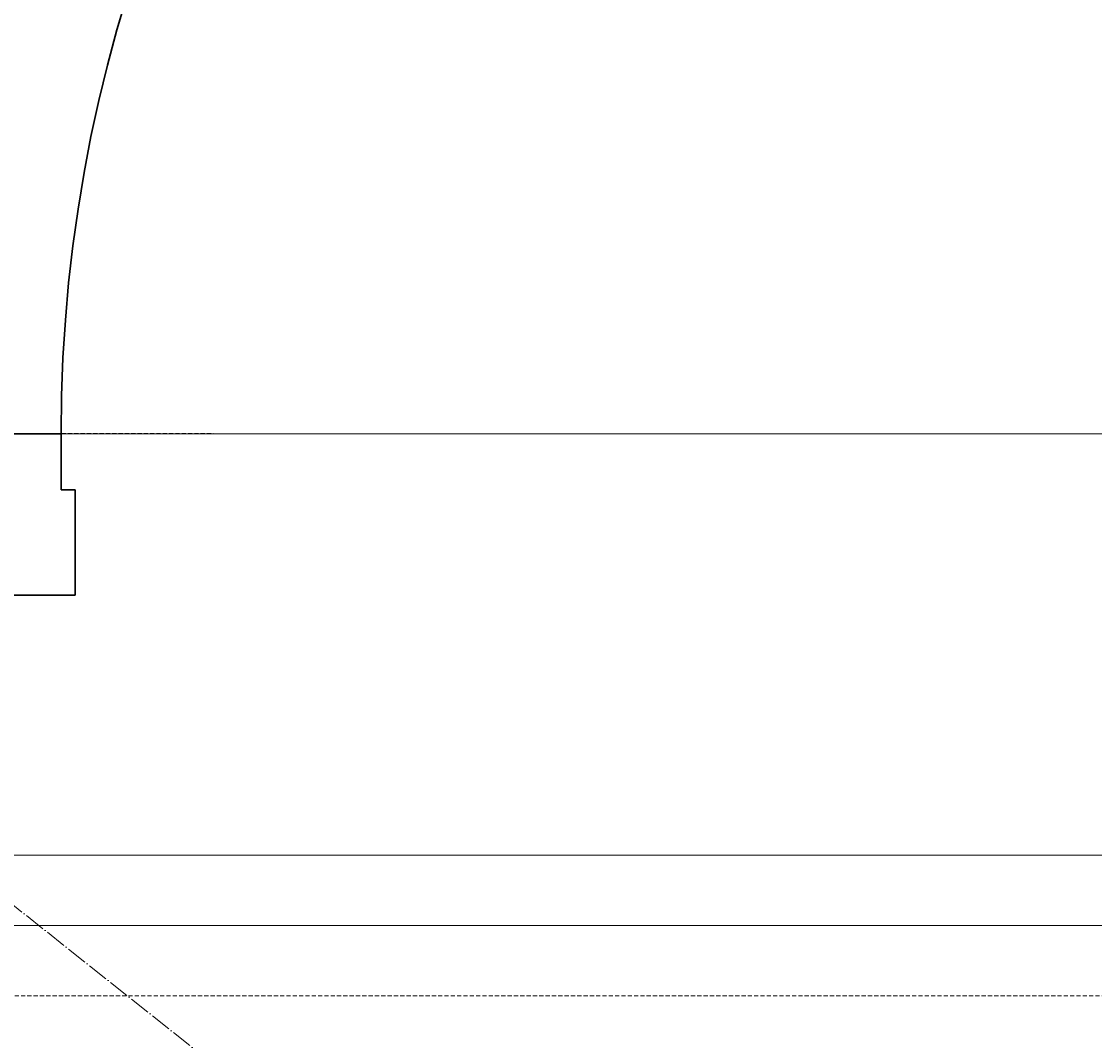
# Model space of a CAD drawing. Header units: millimetres. Extents: x -111 to 116289, y -9307 to 73893.
# Tile 65 of 128: x 44470 to 45234, y 36482 to 37207. Entities that reach past the tile are written whole.
import ezdxf
from ezdxf.enums import TextEntityAlignment as Align

# ---------------------------------------------------------------- set-up
doc = ezdxf.new("R2018")
doc.units = ezdxf.units.MM
doc.linetypes.add('ADSK_Сверху', pattern=[4.5, 3, -1.5])
doc.linetypes.add('Штрихпунктир 15 х 2 х 2 мм', pattern=[19, 15, -2, 0, -2])
for name, color, linetype, lineweight in [('Двери', 7, 'Continuous', 18), ('Каркас_Импост', 7, 'Continuous', 30), ('КИП_выноска', 6, 'Continuous', 25), ('Лестницы', 7, 'Continuous', 18), ('Оси', 7, 'Continuous', 9), ('Панель', 7, 'Continuous', 30), ('Перекрытия', 7, 'Continuous', 18)]:
    doc.layers.add(name, color=color, linetype=linetype, lineweight=lineweight)
doc.styles.add('GOST 2.304', font='simplex.shx', dxfattribs={"width": 0.65, "oblique": 15})
doc.styles.get("Standard").update_dxf_attribs({"font": 'arial.ttf'})

# ---------------------------------------------------------------- blocks, each defined once
blk = doc.blocks.new('101_Дверь_Однопольная - _ПЧ_Мет_1000х2000_ЛК_EIS60_Л-3419452-Оборудование_B2_-11_400__На лист секция 5_-11_400')
at = {"layer": 'Каркас_Импост', "color": 253, "true_color": 0xaaaaaa}
for p, q in [((-525, 150), (-585, 150)), ((-525, 110), (-525, 150)), ((-515, 110), (-525, 110)), ((-515, 35), (-515, 110)), ((-585, 35), (-515, 35))]:
    blk.add_line(p, q, dxfattribs=at)
at = {"layer": 'Панель', "color": 253, "true_color": 0xaaaaaa}
blk.add_arc((525, 150), 1050, 90, 180, dxfattribs=at)
blk = doc.blocks.new('135_SLK_GD_AR_rvt-1-Оборудование_B2_-11_400__На лист секция 5_-11_400')
at = {"layer": 'Лестницы', "color": 253, "linetype": 'ADSK_Сверху', "true_color": 0xaaaaaa}
for p, q in [((-13036159.74, -9294500.19), (-13033859.74, -9294500.31)), ((-13036159.74, -9294500.19), (-13033859.74, -9294500.31)), ((-13035459.66, -9294900.31), (-13033859.78, -9294900.31))]:
    blk.add_line(p, q, dxfattribs=at)
at = {"layer": 'Перекрытия', "color": 253, "true_color": 0xaaaaaa}
for p, q in [((-13034074.66, -9294500.31), (-13035084.66, -9294500.31)), ((-13035084.66, -9294500.31), (-13034074.66, -9294500.31)), ((-13035159.66, -9294800.31), (-13033959.66, -9294800.31)), ((-13033344.66, -9294850.31), (-13036959.66, -9294850.31))]:
    blk.add_line(p, q, dxfattribs=at)
at = {"layer": 'Двери', "color": 253, "lineweight": 18, "true_color": 0xaaaaaa}
blk.add_blockref('101_Дверь_Однопольная - _ПЧ_Мет_1000х2000_ЛК_EIS60_Л-3419452-Оборудование_B2_-11_400__На лист секция 5_-11_400', (-13034559.66, -9294650.31), dxfattribs=at)
blk = doc.blocks.new('135_SLK_GD_KR_rvt-1-Оборудование_B2_-11_400__На лист секция 5_-11_400')
at = {"layer": 'Оси', "color": 254, "linetype": 'Штрихпунктир 15 х 2 х 2 мм', "true_color": 0xcccccc}
blk.add_line((-13040296.17, -9290717.46), (-13019562.09, -9307210.09), dxfattribs=at)
blk = doc.blocks.new('A$Cffbd38bb')
at = {"lineweight": 5}
for name in ['135_SLK_GD_KR_rvt-1-Оборудование_B2_-11_400__На лист секция 5_-11_400', '135_SLK_GD_AR_rvt-1-Оборудование_B2_-11_400__На лист секция 5_-11_400']:
    blk.add_blockref(name, (13077777.11, 9330329.76), dxfattribs=at)
blk = doc.blocks.new('*U190')
at = {"color": 0, "linetype": 'Continuous', "lineweight": 30, "ltscale": 75, "width": 0.85, "flags": 104}
blk.add_attdef('ПРИМЕЧАНИЕ_1', text='', height=2.5, dxfattribs=at).set_placement((8, 3.6106), align=Align.BOTTOM_CENTER)
at = {"color": 0, "lineweight": 30, "style": 'GOST 2.304', "width": 0.85}
for tag, p in [('ИМЯ_КАБЕЛЯ_1', (8, -2.5)), ('ИМЯ_КАБЕЛЯ_2', (8, -7.5)), ('ИМЯ_КАБЕЛЯ_3', (8, -12.5)), ('ИМЯ_КАБЕЛЯ_4', (8, -17.5)), ('ИМЯ_КАБЕЛЯ_5', (8, -22.5)), ('ИМЯ_КАБЕЛЯ_6', (8, -27.5)), ('ИМЯ_КАБЕЛЯ_7', (8, -32.5)), ('ИМЯ_КАБЕЛЯ_8', (8, -37.5)), ('ИМЯ_КАБЕЛЯ_9', (8, -42.5))]:
    blk.add_attdef(tag, text='', height=2.5, dxfattribs=at).set_placement(p, align=Align.BOTTOM_CENTER)
at = {"color": 0, "lineweight": 30, "width": 0.85, "flags": 104}
blk.add_attdef('ПРИМЕЧАНИЕ_2', text='', height=2.5, dxfattribs=at).set_placement((8, -7.5301), align=Align.BOTTOM_CENTER)

msp = doc.modelspace()

# ---------------------------------------------------------------- block references
msp.add_blockref('A$Cffbd38bb', (1805.72, 1084.05))

# ---------------------------------------------------------------- next in the draw order: block references
at = {"layer": 'КИП_выноска'}
ref = msp.add_blockref('*U190', (43910.55, 37957.95), dxfattribs=dict(at, xscale=100, yscale=100, zscale=100))
lines = msp.add_mtext('\\W0.8500;', dxfattribs={"layer": '0', "color": 0, "lineweight": 30, "insert": (44710.55, 37204.95), "char_height": 2.5, "attachment_point": 1})
ref.add_attrib('ПРИМЕЧАНИЕ_2', '', (44710.55, 37204.95), dxfattribs={"flags": 104}).embed_mtext(lines)

# ---------------------------------------------------------------- next in the draw order: block references
ref = msp.add_blockref('*U190', (43910.55, 37458.98), dxfattribs=dict(at, xscale=100, yscale=100, zscale=100))
lines = msp.add_mtext('\\W0.8500;', dxfattribs={"layer": '0', "color": 0, "lineweight": 30, "insert": (44710.55, 36705.97), "char_height": 2.5, "attachment_point": 1})
ref.add_attrib('ПРИМЕЧАНИЕ_2', '', (44710.55, 36705.97), dxfattribs={"flags": 104}).embed_mtext(lines)

doc.saveas('drawing.dxf')
